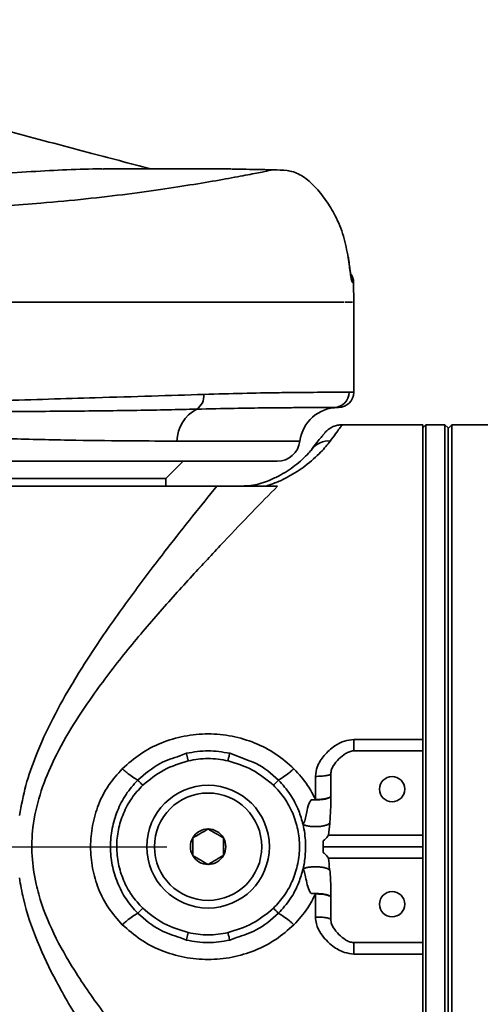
# Model space of a CAD drawing. Header units: millimetres. Extents: x -8713 to 3261, y -18743 to -8704.
# Tile 30 of 154: x -2946 to -2886, y -15415 to -15287. Entities that reach past the tile are written whole.
import ezdxf

# ---------------------------------------------------------------- set-up
doc = ezdxf.new("R2010")
doc.units = ezdxf.units.MM
doc.header["$LTSCALE"] = 10
doc.header["$PDSIZE"] = -1
doc.linetypes.add('CENTER', pattern=[50.8, 31.75, -6.35, 6.35, -6.35])
doc.layers.get('Defpoints').update_dxf_attribs({"true_color": 0x5e5e5e})
doc.layers.add('细实线层', color=7, linetype='Continuous')
doc.dimstyles.new('ISO-25', dxfattribs={"dimscale": 20, "dimtxt": 4, "dimasz": 3.05, "dimexe": 3, "dimexo": 0.625, "dimtad": 1, "dimdec": 0, "dimtxsty": 'Standard', "dimcen": 2.5, "dimclrd": 1, "dimclre": 1, "dimclrt": 4, "dimadec": 1, "dimazin": 2, "dimtfac": 1, "dimtdec": 0, "dimtmove": 0, "dimatfit": 0, "dimfxl": 1, "dimarcsym": 0})

# ---------------------------------------------------------------- blocks, each defined once
blk = doc.blocks.new('*U165')
at = {"color": 0, "linetype": 'CENTER', "transparency": 16777216}
blk.add_line((12.3, 0), (1446, 0), dxfattribs=at)
blk = doc.blocks.new('*D173')
at = {"color": 1, "lineweight": -2, "transparency": 16777216}
blk.add_line((-4272.58, -15394.48), (-2305.07, -14875.62), dxfattribs=at)
at = {"color": 1, "lineweight": 20, "transparency": 16777216}
blk.add_solid([(-2307.66, -14865.79), (-2302.48, -14885.45), (-2246.09, -14860.06)], dxfattribs=at)
at = {"layer": 'Defpoints', "color": 0, "lineweight": 20, "transparency": 16777216}
for p in [(-2246.09, -14860.06), (-4272.58, -15394.48)]:
    blk.add_point(p, dxfattribs=at)
at = {"color": 4, "transparency": 16777216, "insert": (-2602.33, -14899.25), "char_height": 80, "attachment_point": 5, "rotation": 14.7735}
blk.add_mtext('R2096', dxfattribs=at)

msp = doc.modelspace()

# ---------------------------------------------------------------- linework, layer by layer
at = {"layer": '细实线层', "linetype": 'Continuous', "lineweight": 35}
for p, q in [((-2918.36, -15306.13), (-2935.04, -15306.13)), ((-2902.41, -15320.92), (-2902.55, -15320.92)), ((-2902.38, -15323.58), (-2902.42, -15320.92)), ((-2913.38, -15323.48), (-2913.38, -15323.48)), ((-2902.38, -15335.37), (-2902.38, -15323.48)), ((-2904.38, -15337.23), (-2904.96, -15337.23)), ((-2893.38, -15339.48), (-2903.89, -15339.48)), ((-2892.98, -15339.48), (-2893.38, -15339.88)), ((-2893.38, -15339.48), (-2893.38, -15380.49)), ((-2890.48, -15339.48), (-2892.98, -15339.48)), ((-2892.98, -15339.48), (-2892.98, -15449.48)), ((-2890.08, -15339.88), (-2890.48, -15339.48)), ((-2890.48, -15339.48), (-2890.48, -15449.48)), ((-2889.58, -15339.48), (-2890.08, -15339.98)), ((-2890.08, -15449.08), (-2890.08, -15339.88)), ((-2884.38, -15339.48), (-2889.58, -15339.48)), ((-2889.58, -15339.48), (-2889.58, -15449.48)), ((-2909.4, -15341.61), (-2925.45, -15341.61)), ((-2907.58, -15342.31), (-2907.86, -15342.67)), ((-2912.38, -15344.23), (-2955.88, -15344.23)), ((-2926.88, -15346.48), (-2924.63, -15344.23)), ((-2926.88, -15346.48), (-3011.88, -15346.48)), ((-2926.88, -15347.48), (-2926.88, -15346.48)), ((-2920.24, -15347.48), (-2955.35, -15347.48)), ((-2902.38, -15380.49), (-2893.38, -15380.49)), ((-2893.38, -15380.49), (-2893.38, -15381.98)), ((-2925.06, -15382.64), (-2924.2, -15382.3)), ((-2918.56, -15382.3), (-2916.34, -15383.16)), ((-2893.38, -15381.98), (-2902.38, -15381.98)), ((-2893.38, -15392.98), (-2893.38, -15381.98)), ((-2905.38, -15384.98), (-2905.38, -15389.12)), ((-2907.38, -15388.32), (-2907.38, -15385.31)), ((-2907.94, -15388.36), (-2907.38, -15388.32)), ((-2907.94, -15388.36), (-2907.37, -15388.38)), ((-2905.38, -15389.12), (-2905.51, -15391.44)), ((-2905.51, -15391.44), (-2905.67, -15392.98)), ((-2906.38, -15393.72), (-2906.38, -15395.24)), ((-2905.67, -15392.98), (-2893.38, -15392.98)), ((-2893.38, -15394.48), (-2893.38, -15392.98)), ((-2906.38, -15394.48), (-2893.38, -15394.48)), ((-2893.38, -15395.98), (-2893.38, -15394.48)), ((-2905.67, -15395.98), (-2893.38, -15395.98)), ((-2893.38, -15406.98), (-2893.38, -15395.98)), ((-2905.38, -15399.84), (-2905.38, -15403.98)), ((-2907.94, -15400.6), (-2907.37, -15400.58)), ((-2907.38, -15400.64), (-2907.94, -15400.6)), ((-2907.38, -15403.65), (-2907.38, -15400.64)), ((-2924.2, -15406.66), (-2925.05, -15406.33)), ((-2917.69, -15406.32), (-2918.56, -15406.66)), ((-2902.38, -15406.98), (-2893.38, -15406.98)), ((-2893.38, -15406.98), (-2893.38, -15408.47)), ((-2893.38, -15408.47), (-2902.38, -15408.47)), ((-2893.38, -15408.47), (-2893.38, -15449.48))]:
    msp.add_line(p, q, dxfattribs=at)
at = {"layer": '细实线层', "linetype": 'Continuous', "lineweight": 35, "flags": 128}
msp.add_lwpolyline([(-2908.02, -15342.93), (-2907.95, -15342.82), (-2907.8, -15342.61)], dxfattribs=at)
at = {"layer": '细实线层', "linetype": 'Continuous', "lineweight": 35}
for centre, radius in [((-2897.38, -15386.98), 1.65), ((-2921.38, -15394.48), 8), ((-2921.38, -15394.48), 7), ((-2897.38, -15401.98), 1.65)]:
    msp.add_circle(centre, radius, dxfattribs=at)
for centre, radius, start, end in [((-2904.4, -15320.98), 2, 1.7114, 33.54), ((-2904.55, -15320.98), 2, 1.7196, 23.7825), ((-2923.94, -15335.74), 2.01, 302.2378, 6.0538), ((-2904.97, -15335.24), 1.99, 270.29, 0.2871), ((-2904.38, -15335.23), 2, 270, 359.5821), ((-2920.61, -15341.72), 4.84, 117.764, 178.6096), ((-2904.44, -15342.23), 5, 90, 172.8192), ((-2912.38, -15341.23), 3, 270, 352.8192), ((-2905.65, -15344.36), 2.77, 85.9422, 140.7473), ((-2921.38, -15394.48), 2.31, 90, 150), ((-2921.38, -15394.48), 2.31, 30, 90), ((-2921.38, -15394.48), 2.31, 150, 210), ((-2921.38, -15394.48), 2.31, 330, 30), ((-2921.38, -15394.48), 2.31, 210, 270), ((-2921.38, -15394.48), 2.31, 270, 330)]:
    msp.add_arc(centre, radius, start, end, dxfattribs=at)
for points, knots in [([(-2928.86, -15306.13), (-2931.58, -15305.41), (-2937.72, -15303.79), (-2943.85, -15302.17), (-2947.25, -15301.27)], [0, 0, 0, 0, 0.444732, 1, 1, 1, 1]), ([(-2962.38, -15311.36), (-2960.73, -15311.35), (-2957.45, -15311.33), (-2952.57, -15311.17), (-2947.79, -15310.93), (-2942.65, -15310.56), (-2937.26, -15310.05), (-2931.83, -15309.41), (-2926.92, -15308.73), (-2922.62, -15308.05), (-2918.98, -15307.42), (-2916.11, -15306.88), (-2913.97, -15306.46), (-2913.23, -15306.31), (-2912.86, -15306.23)], [0, 0, 0, 0, 0.068524, 0.137048, 0.205573, 0.274098, 0.365436, 0.456778, 0.548119, 0.639461, 0.730803, 0.822142, 0.911071, 1, 1, 1, 1]), ([(-2960.46, -15307.76), (-2958.56, -15307.59), (-2954.75, -15307.26), (-2949.41, -15306.82), (-2944.37, -15306.46), (-2939.69, -15306.22), (-2936.58, -15306.11), (-2935.17, -15306.14), (-2935.04, -15306.14)], [0, 0, 0, 0, 0.191845, 0.3836735, 0.5794138, 0.7751461, 0.9805485, 1, 1, 1, 1]), ([(-2918.31, -15306.14), (-2918.31, -15306.14), (-2918.31, -15306.14), (-2918.32, -15306.14), (-2918.32, -15306.14), (-2918.32, -15306.14)], [0, 0, 0, 0, 0.233336, 0.852132, 1, 1, 1, 1]), ([(-2912.86, -15306.23), (-2913.61, -15306.23), (-2915.12, -15306.21), (-2916.9, -15306.17), (-2918.06, -15306.14), (-2918.23, -15306.14), (-2918.3, -15306.14)], [0, 0, 0, 0, 0.261746, 0.524133, 0.787282, 1, 1, 1, 1]), ([(-2911.06, -15306.34), (-2911.66, -15306.29), (-2912.27, -15306.24), (-2912.86, -15306.23), (-2912.86, -15306.23)], [0, 0, 0, 0, 0.999967, 1, 1, 1, 1]), ([(-2903.1, -15317.7), (-2903.28, -15316.76), (-2903.63, -15314.87), (-2904.67, -15312.36), (-2905.97, -15310.2), (-2907.36, -15308.46), (-2908.91, -15307.07), (-2910.22, -15306.49), (-2910.94, -15306.36), (-2911.06, -15306.34)], [0, 0, 0, 0, 0.196939, 0.393636, 0.55294, 0.71204, 0.849441, 0.974899, 1, 1, 1, 1]), ([(-2902.7, -15320.27), (-2902.7, -15320.27), (-2902.7, -15320.28), (-2902.72, -15320.19), (-2902.76, -15319.97), (-2902.84, -15319.49), (-2902.94, -15318.75), (-2903.04, -15318.06), (-2903.09, -15317.66), (-2903.11, -15317.57)], [0, 0, 0, 0, 0.022576, 0.110365, 0.245616, 0.433321, 0.671867, 0.927809, 1, 1, 1, 1]), ([(-2902.79, -15319.79), (-2902.8, -15319.71), (-2902.84, -15319.44), (-2902.94, -15318.78), (-2903.03, -15318.1), (-2903.09, -15317.7), (-2903.1, -15317.6)], [0, 0, 0, 0, 0.155042, 0.502362, 0.885052, 1, 1, 1, 1]), ([(-2902.55, -15320.92), (-2902.56, -15320.91), (-2902.61, -15320.87), (-2902.7, -15320.5), (-2902.82, -15319.78), (-2902.95, -15318.8), (-2903.05, -15318.07), (-2903.1, -15317.7)], [0, 0, 0, 0, 0.130955, 0.342995, 0.557562, 0.776404, 1, 1, 1, 1]), ([(-2962.38, -15323.48), (-2959.9, -15323.48), (-2954.93, -15323.48), (-2947.83, -15323.48), (-2941.16, -15323.48), (-2934.98, -15323.48), (-2929.15, -15323.48), (-2923.73, -15323.48), (-2918.83, -15323.48), (-2914.95, -15323.48), (-2913, -15323.48), (-2912.26, -15323.48)], [0, 0, 0, 0, 0.1252434, 0.2504874, 0.3638568, 0.4775884, 0.590959, 0.7043309, 0.8180647, 0.9314372, 1, 1, 1, 1]), ([(-2962.38, -15323.48), (-2959.76, -15323.48), (-2954.53, -15323.48), (-2946.81, -15323.48), (-2939.36, -15323.48), (-2932.3, -15323.48), (-2925.76, -15323.48), (-2919.84, -15323.48), (-2914.65, -15323.48), (-2910.27, -15323.48), (-2906.83, -15323.48), (-2904.59, -15323.48), (-2903.89, -15323.48), (-2903.66, -15323.48)], [0, 0, 0, 0, 0.0953, 0.190256, 0.285833, 0.380782, 0.47602, 0.571421, 0.666323, 0.761749, 0.856899, 0.95202, 1, 1, 1, 1]), ([(-2903.56, -15323.48), (-2903.21, -15323.48), (-2902.68, -15323.48), (-2902.58, -15323.48), (-2902.54, -15323.48)], [0, 0, 0, 0, 0.6480682, 1, 1, 1, 1]), ([(-2948.44, -15336.33), (-2946.34, -15336.27), (-2942.12, -15336.14), (-2935.49, -15335.94), (-2928.55, -15335.73), (-2924.16, -15335.59), (-2921.93, -15335.52)], [0, 0, 0, 0, 0.2149376, 0.4324609, 0.713303, 1, 1, 1, 1]), ([(-2921.93, -15335.52), (-2920.2, -15335.47), (-2916.72, -15335.37), (-2912.79, -15335.3), (-2909.78, -15335.27), (-2907.53, -15335.25), (-2905.66, -15335.24), (-2904.02, -15335.23), (-2903.35, -15335.23), (-2902.98, -15335.23)], [0, 0, 0, 0, 0.175503, 0.353643, 0.474328, 0.595013, 0.719202, 0.843393, 1, 1, 1, 1]), ([(-2902.98, -15335.23), (-2902.81, -15335.23), (-2902.44, -15335.23), (-2902.45, -15335.23), (-2902.45, -15335.23)], [0, 0, 0, 0, 0.469608, 1, 1, 1, 1]), ([(-2922.86, -15337.44), (-2924.09, -15337.47), (-2926.57, -15337.53), (-2930.58, -15337.6), (-2934.77, -15337.66), (-2939.15, -15337.71), (-2943.73, -15337.74), (-2946.93, -15337.73), (-2948.53, -15337.73)], [0, 0, 0, 0, 0.167902, 0.336985, 0.500476, 0.663967, 0.831985, 1, 1, 1, 1]), ([(-2910.22, -15337.25), (-2910.59, -15337.25), (-2911.65, -15337.26), (-2914.17, -15337.28), (-2917.88, -15337.33), (-2921.19, -15337.4), (-2922.86, -15337.44)], [0, 0, 0, 0, 0.119829, 0.347856, 0.671619, 1, 1, 1, 1]), ([(-2904.96, -15337.23), (-2905.31, -15337.23), (-2905.92, -15337.23), (-2907.45, -15337.23), (-2908.82, -15337.24), (-2909.88, -15337.25), (-2910.22, -15337.25)], [0, 0, 0, 0, 0.342264, 0.606683, 0.871101, 1, 1, 1, 1]), ([(-2903.89, -15339.49), (-2904.09, -15339.5), (-2904.49, -15339.52), (-2905.03, -15339.69), (-2905.46, -15339.92), (-2905.78, -15340.15), (-2905.99, -15340.34), (-2906.11, -15340.47), (-2906.16, -15340.54), (-2906.18, -15340.56), (-2906.19, -15340.57), (-2906.19, -15340.57), (-2906.19, -15340.58), (-2906.2, -15340.58), (-2906.2, -15340.58), (-2906.2, -15340.58), (-2906.2, -15340.58)], [0, 0, 0, 0, 0.199118, 0.388501, 0.548907, 0.677958, 0.772427, 0.830666, 0.85184, 0.857226, 0.860872, 0.865014, 0.871944, 0.888095, 0.949061, 1, 1, 1, 1]), ([(-2903.89, -15339.5), (-2903.9, -15339.51), (-2903.92, -15339.54), (-2904.22, -15339.93), (-2904.7, -15340.59), (-2905.2, -15341.26), (-2905.45, -15341.6)], [0, 0, 0, 0, 0.222503, 0.476225, 0.738103, 1, 1, 1, 1]), ([(-2925.45, -15341.61), (-2927.36, -15341.6), (-2931.39, -15341.59), (-2937.34, -15341.53), (-2942.62, -15341.42), (-2946.2, -15341.33), (-2948.45, -15341.26), (-2949.27, -15341.23)], [0, 0, 0, 0, 0.281135, 0.591145, 0.749839, 0.908531, 1, 1, 1, 1]), ([(-2906.2, -15340.58), (-2906.2, -15340.58), (-2906.2, -15340.58), (-2906.22, -15340.61), (-2906.32, -15340.73), (-2906.62, -15341.1), (-2907.12, -15341.72), (-2907.6, -15342.34), (-2907.84, -15342.64)], [0, 0, 0, 0, 0.0012282, 0.0610509, 0.2534587, 0.4986593, 0.7483221, 1, 1, 1, 1]), ([(-2907.79, -15342.62), (-2907.94, -15342.8), (-2908.27, -15343.2), (-2909.04, -15343.97), (-2909.96, -15344.76), (-2911, -15345.5), (-2912.18, -15346.18), (-2913.43, -15346.76), (-2914.65, -15347.18), (-2915.64, -15347.4), (-2916.34, -15347.47), (-2916.64, -15347.45), (-2916.69, -15347.45)], [0, 0, 0, 0, 0.141536, 0.30675, 0.449569, 0.574207, 0.685691, 0.802308, 0.881191, 0.949806, 0.990014, 1, 1, 1, 1]), ([(-2905.45, -15341.6), (-2905.82, -15342.07), (-2906.58, -15343.02), (-2908.43, -15344.71), (-2910.48, -15346.05), (-2912.27, -15346.95), (-2913.32, -15347.3), (-2913.85, -15347.48)], [0, 0, 0, 0, 0.277931, 0.56409, 0.784387, 0.890954, 1, 1, 1, 1]), ([(-2946, -15390.42), (-2945.75, -15389.1), (-2945.24, -15386.45), (-2943.74, -15382.19), (-2941.67, -15377.69), (-2938.66, -15372.4), (-2935.04, -15366.8), (-2930.87, -15361.01), (-2926.95, -15355.88), (-2923.37, -15351.34), (-2921.28, -15348.77), (-2920.24, -15347.48)], [0, 0, 0, 0, 0.072833, 0.145748, 0.245334, 0.345017, 0.485093, 0.625509, 0.765617, 0.882824, 1, 1, 1, 1]), ([(-2912.33, -15347.48), (-2913.42, -15348.59), (-2915.59, -15350.81), (-2919.28, -15354.67), (-2923.3, -15358.98), (-2927.63, -15363.76), (-2932.14, -15369.06), (-2936.07, -15374.2), (-2939.33, -15379.05), (-2941.69, -15383.34), (-2943.41, -15387.65), (-2944.33, -15391.73), (-2944.44, -15395.69), (-2944.02, -15398.61), (-2943.14, -15402.04), (-2941.6, -15405.89), (-2938.62, -15411.07), (-2934.97, -15416.3), (-2932.17, -15419.74), (-2930.77, -15421.45)], [0, 0, 0, 0, 0.070897, 0.142031, 0.213022, 0.291402, 0.369948, 0.448298, 0.502779, 0.557191, 0.602261, 0.647212, 0.685556, 0.723923, 0.737827, 0.795136, 0.852633, 0.926289, 1, 1, 1, 1]), ([(-2920.24, -15347.48), (-2919.59, -15347.48), (-2918.28, -15347.48), (-2916.1, -15347.48), (-2914.08, -15347.48), (-2912.86, -15347.48), (-2912.33, -15347.48)], [0, 0, 0, 0, 0.313496, 0.636326, 0.844292, 1, 1, 1, 1]), ([(-2932.57, -15384.31), (-2931.81, -15383.64), (-2930.27, -15382.29), (-2927.51, -15380.88), (-2924.51, -15379.98), (-2921.38, -15379.68), (-2918.24, -15379.98), (-2915.25, -15380.88), (-2912.49, -15382.29), (-2910.95, -15383.64), (-2910.19, -15384.31)], [0, 0, 0, 0, 0.1234556, 0.2480596, 0.3740329, 0.4998576, 0.6261705, 0.7518162, 0.8762172, 1, 1, 1, 1]), ([(-2907.38, -15385.31), (-2907.32, -15384.9), (-2907.19, -15383.9), (-2906.25, -15382.51), (-2905.01, -15381.38), (-2903.67, -15380.64), (-2902.78, -15380.54), (-2902.38, -15380.49)], [0, 0, 0, 0, 0.1664986, 0.4014682, 0.6505518, 0.8394934, 1, 1, 1, 1]), ([(-2924.2, -15382.3), (-2924.2, -15382.3), (-2924.2, -15382.31), (-2924.19, -15382.34), (-2924.16, -15382.46), (-2924.1, -15382.73), (-2924.04, -15383.01), (-2923.99, -15383.19), (-2923.98, -15383.25), (-2923.98, -15383.27), (-2923.97, -15383.28)], [0, 0, 0, 0, 0.016147, 0.04236, 0.136085, 0.5, 0.863915, 0.95764, 0.983853, 1, 1, 1, 1]), ([(-2918.56, -15382.3), (-2918.56, -15382.3), (-2918.56, -15382.31), (-2918.56, -15382.34), (-2918.59, -15382.46), (-2918.65, -15382.73), (-2918.72, -15383.01), (-2918.76, -15383.19), (-2918.77, -15383.25), (-2918.78, -15383.27), (-2918.78, -15383.28)], [0, 0, 0, 0, 0.016147, 0.04236, 0.136084, 0.5, 0.863916, 0.95764, 0.983853, 1, 1, 1, 1]), ([(-2902.38, -15381.98), (-2902.57, -15382.01), (-2902.94, -15382.06), (-2903.61, -15382.42), (-2904.36, -15383), (-2904.94, -15383.74), (-2905.3, -15384.42), (-2905.35, -15384.79), (-2905.38, -15384.98)], [0, 0, 0, 0, 0.12526, 0.250456, 0.500086, 0.749419, 0.874906, 1, 1, 1, 1]), ([(-2930.57, -15385.8), (-2929.63, -15384.99), (-2927.99, -15383.59), (-2925.94, -15382.92), (-2925.06, -15382.64)], [0, 0, 0, 0, 0.568702, 1, 1, 1, 1]), ([(-2923.97, -15383.28), (-2925.07, -15383.62), (-2927.25, -15384.3), (-2929.03, -15385.74), (-2929.91, -15386.46)], [0, 0, 0, 0, 0.501337, 1, 1, 1, 1]), ([(-2912.84, -15386.46), (-2913.73, -15385.74), (-2915.5, -15384.3), (-2917.69, -15383.62), (-2918.78, -15383.28)], [0, 0, 0, 0, 0.499996, 1, 1, 1, 1]), ([(-2916.34, -15383.16), (-2915.93, -15383.3), (-2914.36, -15383.85), (-2913.11, -15384.97), (-2912.19, -15385.8)], [0, 0, 0, 0, 0.262601, 1, 1, 1, 1]), ([(-2932.57, -15404.65), (-2933.2, -15403.95), (-2934.46, -15402.54), (-2935.74, -15400.01), (-2936.53, -15397.3), (-2936.79, -15394.49), (-2936.54, -15391.68), (-2935.75, -15388.96), (-2934.46, -15386.42), (-2933.2, -15385.02), (-2932.57, -15384.31)], [0, 0, 0, 0, 0.126139, 0.251344, 0.375678, 0.499521, 0.623811, 0.748024, 0.873607, 1, 1, 1, 1]), ([(-2930.56, -15385.8), (-2930.58, -15385.79), (-2930.76, -15385.7), (-2931.2, -15385.42), (-2931.81, -15384.96), (-2932.28, -15384.57), (-2932.48, -15384.39), (-2932.57, -15384.31)], [0, 0, 0, 0, 0.0470745, 0.4058248, 0.764575, 0.8998638, 1, 1, 1, 1]), ([(-2912.19, -15385.8), (-2912.17, -15385.79), (-2912, -15385.7), (-2911.55, -15385.42), (-2910.95, -15384.96), (-2910.47, -15384.57), (-2910.27, -15384.39), (-2910.19, -15384.31)], [0, 0, 0, 0, 0.047074, 0.405825, 0.764575, 0.899864, 1, 1, 1, 1]), ([(-2910.19, -15384.31), (-2909.55, -15385.01), (-2908.44, -15386.23), (-2907.69, -15387.7), (-2907.38, -15388.32)], [0, 0, 0, 0, 0.57548, 1, 1, 1, 1]), ([(-2930.56, -15403.16), (-2931.1, -15402.56), (-2932.16, -15401.35), (-2933.26, -15399.19), (-2933.95, -15396.89), (-2934.18, -15394.49), (-2933.96, -15392.09), (-2933.27, -15389.78), (-2932.17, -15387.61), (-2931.1, -15386.4), (-2930.56, -15385.8)], [0, 0, 0, 0, 0.125281, 0.250594, 0.374887, 0.499727, 0.623955, 0.748806, 0.874057, 1, 1, 1, 1]), ([(-2930.56, -15385.8), (-2930.56, -15385.8), (-2930.54, -15385.83), (-2930.44, -15385.93), (-2930.26, -15386.1), (-2930.08, -15386.29), (-2929.96, -15386.41), (-2929.92, -15386.45), (-2929.91, -15386.46)], [0, 0, 0, 0, 0.04351, 0.138809, 0.5, 0.861191, 0.95649, 1, 1, 1, 1]), ([(-2912.84, -15386.46), (-2912.83, -15386.45), (-2912.8, -15386.41), (-2912.68, -15386.29), (-2912.49, -15386.1), (-2912.32, -15385.93), (-2912.22, -15385.83), (-2912.2, -15385.8), (-2912.19, -15385.8)], [0, 0, 0, 0, 0.04351, 0.138809, 0.5, 0.861191, 0.95649, 1, 1, 1, 1]), ([(-2912.19, -15385.8), (-2911.66, -15386.4), (-2910.6, -15387.61), (-2909.55, -15389.61), (-2909.16, -15390.99), (-2908.99, -15391.59)], [0, 0, 0, 0, 0.3593023, 0.7186965, 1, 1, 1, 1]), ([(-2929.91, -15386.46), (-2930.42, -15387.02), (-2931.42, -15388.12), (-2932.48, -15390.11), (-2933.15, -15392.25), (-2933.37, -15394.49), (-2933.14, -15396.72), (-2932.47, -15398.86), (-2931.42, -15400.85), (-2930.41, -15401.95), (-2929.91, -15402.5)], [0, 0, 0, 0, 0.1254832, 0.2505915, 0.3756347, 0.5002745, 0.6255232, 0.7500098, 0.8751788, 1, 1, 1, 1]), ([(-2912.84, -15402.5), (-2912.34, -15401.95), (-2911.33, -15400.84), (-2910.28, -15398.85), (-2909.61, -15396.71), (-2909.39, -15394.47), (-2909.61, -15392.24), (-2910.28, -15390.1), (-2911.34, -15388.12), (-2912.34, -15387.01), (-2912.84, -15386.46)], [0, 0, 0, 0, 0.125483, 0.250592, 0.375635, 0.500275, 0.625523, 0.75001, 0.875179, 1, 1, 1, 1]), ([(-2908.99, -15391.59), (-2908.94, -15391.49), (-2908.69, -15390.97), (-2908.5, -15389.88), (-2908.28, -15388.87), (-2908, -15388.46), (-2907.94, -15388.36)], [0, 0, 0, 0, 0.118788, 0.583184, 0.90244, 1, 1, 1, 1]), ([(-2907.38, -15388.32), (-2907.12, -15388.32), (-2906.74, -15388.31), (-2906.27, -15388.26), (-2905.85, -15388.18), (-2905.58, -15388.09), (-2905.41, -15387.99), (-2905.39, -15387.93), (-2905.38, -15387.89)], [0, 0, 0, 0, 0.241132, 0.368581, 0.500302, 0.749485, 0.842243, 1, 1, 1, 1]), ([(-2907.38, -15388.32), (-2907.38, -15388.33), (-2907.38, -15388.34), (-2907.38, -15388.36), (-2907.38, -15388.37), (-2907.37, -15388.38)], [0, 0, 0, 0, 0.248885, 0.499453, 1, 1, 1, 1]), ([(-2907.37, -15388.38), (-2907.11, -15388.37), (-2906.59, -15388.36), (-2905.93, -15388.24), (-2905.47, -15388.08), (-2905.41, -15387.96), (-2905.38, -15387.89)], [0, 0, 0, 0, 0.2498849, 0.4997766, 0.7497791, 1, 1, 1, 1]), ([(-2908.99, -15391.59), (-2908.87, -15391.64), (-2908.64, -15391.73), (-2908.16, -15391.82), (-2907.65, -15391.87), (-2907.11, -15391.87), (-2906.59, -15391.82), (-2906.13, -15391.73), (-2905.74, -15391.6), (-2905.59, -15391.49), (-2905.51, -15391.44)], [0, 0, 0, 0, 0.124998, 0.249997, 0.374996, 0.499996, 0.624996, 0.749997, 0.874998, 1, 1, 1, 1]), ([(-2921.38, -15392.17), (-2921.73, -15392.38), (-2922.4, -15392.76), (-2923.07, -15393.15), (-2923.38, -15393.33)], [0, 0, 0, 0, 0.534671, 1, 1, 1, 1]), ([(-2919.38, -15393.33), (-2919.73, -15393.12), (-2920.4, -15392.73), (-2921.07, -15392.35), (-2921.38, -15392.17)], [0, 0, 0, 0, 0.534671, 1, 1, 1, 1]), ([(-2908.99, -15397.37), (-2908.99, -15397.37), (-2908.97, -15397.31), (-2908.93, -15397.11), (-2908.83, -15396.6), (-2908.68, -15395.52), (-2908.63, -15393.79), (-2908.81, -15392.36), (-2908.99, -15391.59), (-2908.99, -15391.59)], [0, 0, 0, 0, 0.00001, 0.03071, 0.107158, 0.265758, 0.592473, 0.99999, 1, 1, 1, 1]), ([(-2923.38, -15393.33), (-2923.38, -15393.59), (-2923.38, -15394.24), (-2923.38, -15395.04), (-2923.38, -15395.53), (-2923.38, -15395.64)], [0, 0, 0, 0, 0.354009, 0.85573, 1, 1, 1, 1]), ([(-2919.38, -15395.64), (-2919.38, -15395.53), (-2919.38, -15395.04), (-2919.38, -15394.24), (-2919.38, -15393.59), (-2919.38, -15393.33)], [0, 0, 0, 0, 0.14427, 0.645991, 1, 1, 1, 1]), ([(-2906.38, -15393.72), (-2906.14, -15393.53), (-2905.87, -15393.3), (-2905.7, -15393.02), (-2905.67, -15392.98)], [0, 0, 0, 0, 0.850758, 1, 1, 1, 1]), ([(-2905.67, -15395.98), (-2905.84, -15395.75), (-2906.03, -15395.47), (-2906.33, -15395.27), (-2906.38, -15395.24)], [0, 0, 0, 0, 0.843339, 1, 1, 1, 1]), ([(-2923.38, -15395.64), (-2923.02, -15395.84), (-2922.35, -15396.23), (-2921.69, -15396.61), (-2921.38, -15396.79)], [0, 0, 0, 0, 0.534671, 1, 1, 1, 1]), ([(-2921.38, -15396.79), (-2921.02, -15396.58), (-2920.35, -15396.2), (-2919.69, -15395.81), (-2919.38, -15395.64)], [0, 0, 0, 0, 0.534671, 1, 1, 1, 1]), ([(-2905.67, -15395.98), (-2905.63, -15396.47), (-2905.58, -15396.98), (-2905.52, -15397.5), (-2905.51, -15397.52)], [0, 0, 0, 0, 0.944215, 1, 1, 1, 1]), ([(-2908.99, -15397.37), (-2909.16, -15397.97), (-2909.55, -15399.34), (-2910.59, -15401.35), (-2911.66, -15402.56), (-2912.19, -15403.16)], [0, 0, 0, 0, 0.279549, 0.638781, 1, 1, 1, 1]), ([(-2907.94, -15400.6), (-2908.03, -15400.46), (-2908.47, -15399.7), (-2908.59, -15398.63), (-2908.83, -15397.66), (-2908.95, -15397.43), (-2908.99, -15397.37)], [0, 0, 0, 0, 0.141252, 0.731776, 0.919671, 1, 1, 1, 1]), ([(-2905.51, -15397.52), (-2905.51, -15397.52), (-2905.41, -15398.29), (-2905.39, -15399.07), (-2905.38, -15399.84)], [0, 0, 0, 0, 0.000013, 1, 1, 1, 1]), ([(-2934.38, -15422.98), (-2935.56, -15421.24), (-2937.93, -15417.75), (-2941.1, -15412.36), (-2943.74, -15406.88), (-2945.33, -15402.3), (-2945.84, -15399.44), (-2946, -15398.54)], [0, 0, 0, 0, 0.239923, 0.481719, 0.689986, 0.902025, 1, 1, 1, 1]), ([(-2907.38, -15400.64), (-2907.69, -15401.26), (-2908.44, -15402.73), (-2909.55, -15403.95), (-2910.19, -15404.65)], [0, 0, 0, 0, 0.423355, 1, 1, 1, 1]), ([(-2907.38, -15400.64), (-2907.38, -15400.63), (-2907.38, -15400.62), (-2907.38, -15400.61), (-2907.38, -15400.59), (-2907.37, -15400.58)], [0, 0, 0, 0, 0.2488913, 0.4994628, 1, 1, 1, 1]), ([(-2907.38, -15400.64), (-2907.12, -15400.64), (-2906.74, -15400.65), (-2906.27, -15400.71), (-2905.85, -15400.78), (-2905.58, -15400.87), (-2905.41, -15400.98), (-2905.39, -15401.03), (-2905.38, -15401.07)], [0, 0, 0, 0, 0.241139, 0.368586, 0.500302, 0.749485, 0.842253, 1, 1, 1, 1]), ([(-2907.37, -15400.58), (-2907.11, -15400.59), (-2906.59, -15400.6), (-2905.93, -15400.72), (-2905.47, -15400.88), (-2905.41, -15401), (-2905.38, -15401.07)], [0, 0, 0, 0, 0.2498849, 0.4997766, 0.7497792, 1, 1, 1, 1]), ([(-2930.56, -15403.16), (-2930.56, -15403.16), (-2930.54, -15403.14), (-2930.44, -15403.03), (-2930.26, -15402.86), (-2930.08, -15402.67), (-2929.96, -15402.55), (-2929.92, -15402.51), (-2929.91, -15402.5)], [0, 0, 0, 0, 0.04351, 0.138809, 0.5, 0.861191, 0.95649, 1, 1, 1, 1]), ([(-2929.91, -15402.5), (-2929.02, -15403.22), (-2927.25, -15404.67), (-2925.07, -15405.34), (-2923.97, -15405.68)], [0, 0, 0, 0, 0.500007, 1, 1, 1, 1]), ([(-2918.78, -15405.68), (-2917.69, -15405.34), (-2915.5, -15404.66), (-2913.73, -15403.22), (-2912.84, -15402.5)], [0, 0, 0, 0, 0.5013311, 1, 1, 1, 1]), ([(-2912.84, -15402.5), (-2912.83, -15402.51), (-2912.8, -15402.55), (-2912.68, -15402.67), (-2912.49, -15402.86), (-2912.32, -15403.03), (-2912.22, -15403.14), (-2912.2, -15403.16), (-2912.19, -15403.16)], [0, 0, 0, 0, 0.04351, 0.138809, 0.5, 0.861191, 0.95649, 1, 1, 1, 1]), ([(-2932.57, -15404.65), (-2932.48, -15404.57), (-2932.28, -15404.39), (-2931.81, -15404), (-2931.2, -15403.55), (-2930.76, -15403.26), (-2930.58, -15403.17), (-2930.56, -15403.16)], [0, 0, 0, 0, 0.100136, 0.235424, 0.594174, 0.952924, 1, 1, 1, 1]), ([(-2925.05, -15406.33), (-2925.94, -15406.04), (-2927.99, -15405.38), (-2929.63, -15403.97), (-2930.57, -15403.16)], [0, 0, 0, 0, 0.430489, 1, 1, 1, 1]), ([(-2912.19, -15403.16), (-2913.12, -15403.97), (-2914.76, -15405.38), (-2916.81, -15406.04), (-2917.69, -15406.32)], [0, 0, 0, 0, 0.568756, 1, 1, 1, 1]), ([(-2910.19, -15404.65), (-2910.27, -15404.57), (-2910.47, -15404.39), (-2910.95, -15404), (-2911.55, -15403.55), (-2912, -15403.26), (-2912.17, -15403.17), (-2912.19, -15403.16)], [0, 0, 0, 0, 0.100136, 0.235425, 0.594175, 0.952925, 1, 1, 1, 1]), ([(-2902.38, -15408.47), (-2902.79, -15408.42), (-2903.77, -15408.31), (-2905.31, -15407.39), (-2906.55, -15406.09), (-2907.28, -15404.71), (-2907.35, -15403.95), (-2907.38, -15403.65)], [0, 0, 0, 0, 0.163314, 0.388915, 0.693186, 0.880102, 1, 1, 1, 1]), ([(-2905.38, -15403.98), (-2905.35, -15404.17), (-2905.3, -15404.54), (-2904.94, -15405.22), (-2904.36, -15405.96), (-2903.61, -15406.54), (-2902.94, -15406.9), (-2902.57, -15406.95), (-2902.38, -15406.98)], [0, 0, 0, 0, 0.12526, 0.250456, 0.500086, 0.749419, 0.874906, 1, 1, 1, 1]), ([(-2910.19, -15404.65), (-2910.95, -15405.32), (-2912.49, -15406.67), (-2915.25, -15408.08), (-2918.25, -15408.98), (-2921.38, -15409.28), (-2924.52, -15408.98), (-2927.51, -15408.08), (-2930.27, -15406.67), (-2931.81, -15405.32), (-2932.57, -15404.65)], [0, 0, 0, 0, 0.123509, 0.248522, 0.37389, 0.500316, 0.626485, 0.751872, 0.876852, 1, 1, 1, 1]), ([(-2923.97, -15405.68), (-2923.98, -15405.69), (-2923.98, -15405.71), (-2923.99, -15405.77), (-2924.04, -15405.95), (-2924.1, -15406.23), (-2924.16, -15406.5), (-2924.19, -15406.63), (-2924.2, -15406.65), (-2924.2, -15406.66), (-2924.2, -15406.66)], [0, 0, 0, 0, 0.016147, 0.04236, 0.136085, 0.5, 0.863915, 0.95764, 0.983853, 1, 1, 1, 1]), ([(-2918.78, -15405.68), (-2918.78, -15405.69), (-2918.77, -15405.71), (-2918.76, -15405.77), (-2918.72, -15405.95), (-2918.65, -15406.23), (-2918.59, -15406.5), (-2918.56, -15406.63), (-2918.56, -15406.65), (-2918.56, -15406.66), (-2918.56, -15406.66)], [0, 0, 0, 0, 0.0161469, 0.0423595, 0.1360844, 0.5, 0.8639156, 0.9576405, 0.9838531, 1, 1, 1, 1])]:
    msp.add_open_spline(points, degree=3, knots=knots, dxfattribs=at)
for points in [[(-2902.38, -15380.49), (-2902.38, -15380.7), (-2902.38, -15381.11), (-2902.38, -15381.59), (-2902.38, -15381.92), (-2902.38, -15381.96), (-2902.38, -15381.98)], [(-2924.2, -15382.3), (-2923.26, -15382.14), (-2921.38, -15381.82), (-2919.5, -15382.14), (-2918.56, -15382.3)], [(-2918.78, -15383.28), (-2919.65, -15383.13), (-2921.38, -15382.83), (-2923.11, -15383.13), (-2923.97, -15383.28)], [(-2907.38, -15385.31), (-2907.12, -15385.31), (-2906.59, -15385.3), (-2905.93, -15385.22), (-2905.47, -15385.11), (-2905.41, -15385.02), (-2905.38, -15384.98)], [(-2908.99, -15397.37), (-2908.87, -15397.32), (-2908.64, -15397.23), (-2908.16, -15397.14), (-2907.65, -15397.09), (-2907.11, -15397.09), (-2906.59, -15397.14), (-2906.13, -15397.23), (-2905.74, -15397.36), (-2905.59, -15397.47), (-2905.51, -15397.52)], [(-2907.38, -15403.65), (-2907.12, -15403.65), (-2906.59, -15403.66), (-2905.93, -15403.74), (-2905.47, -15403.85), (-2905.41, -15403.94), (-2905.38, -15403.98)], [(-2918.56, -15406.66), (-2919.5, -15406.82), (-2921.38, -15407.14), (-2923.26, -15406.82), (-2924.2, -15406.66)], [(-2923.97, -15405.68), (-2923.11, -15405.83), (-2921.38, -15406.13), (-2919.65, -15405.83), (-2918.78, -15405.68)], [(-2902.38, -15408.47), (-2902.38, -15408.27), (-2902.38, -15407.85), (-2902.38, -15407.37), (-2902.38, -15407.04), (-2902.38, -15407), (-2902.38, -15406.98)]]:
    msp.add_open_spline(points, degree=3, dxfattribs=at)

# ---------------------------------------------------------------- block references
at = {"color": 4, "linetype": 'CENTER'}
msp.add_blockref('*U165', (-4272.58, -15394.48), dxfattribs=at)

# ---------------------------------------------------------------- dimensions: what is measured, and where the dimension line sits
dim = msp.add_radius_dim(center=(-4272.58, -15394.48), mpoint=(-2246.09, -14860.06), dimstyle='ISO-25')
dim.commit()
dim.dimension.update_dxf_attribs({"geometry": '*D173', "text_midpoint": (-2588.83, -14950.45), "dimtype": 164})

doc.saveas('drawing.dxf')
